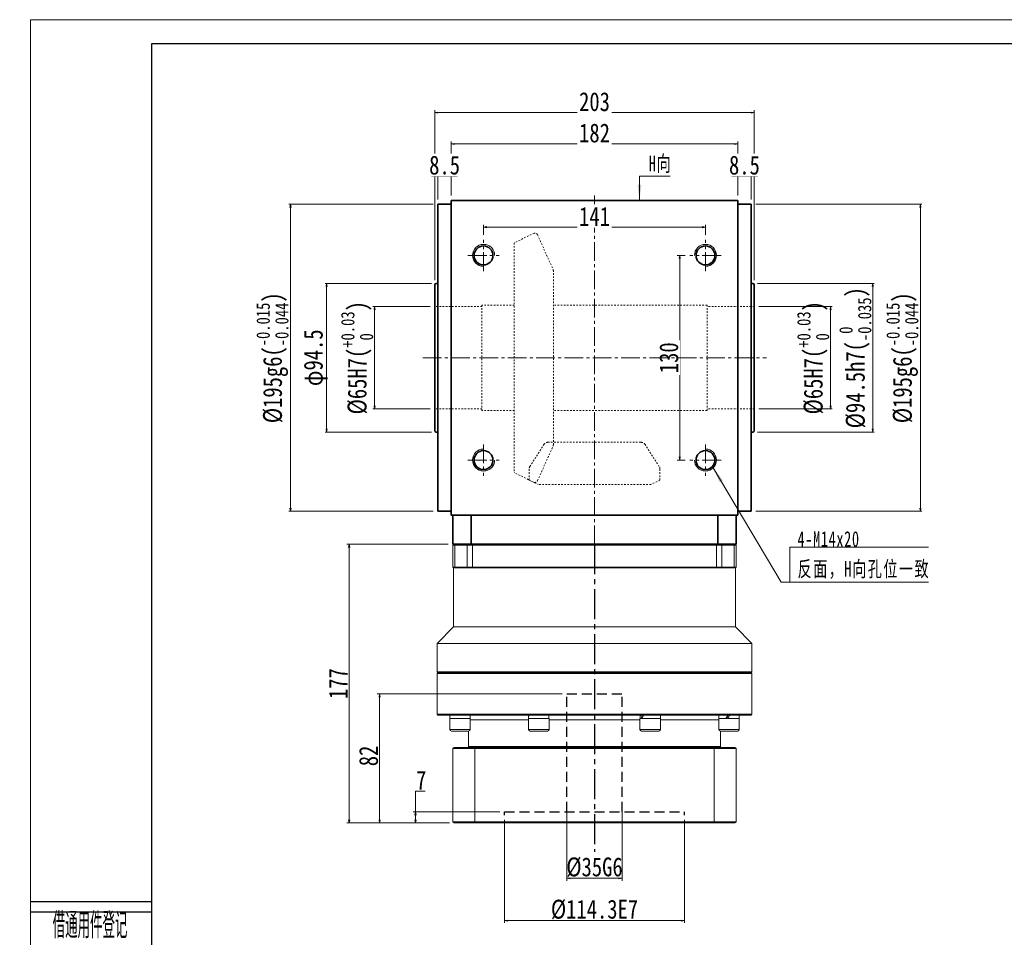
# Model space of a CAD drawing. Header units: millimetres. Extents: x 0 to 1302, y 19 to 930.
# Tile 2 of 7: x 0 to 625, y 348 to 930. Entities that reach past the tile are written whole.
import ezdxf
from ezdxf.enums import TextEntityAlignment as Align

# ---------------------------------------------------------------- set-up
doc = ezdxf.new("R2010")
doc.units = ezdxf.units.MM
for name, pattern in [('CENTER2', [28.575, 19.05, -3.175, 3.175, -3.175]), ('DASHED2', [9.525, 6.35, -3.175]), ('点画线', [18, 12, -2, 2, -2]), ('虚线', [2, 1, -1])]:
    doc.linetypes.add(name, pattern=pattern)
for name, color, linetype in [('2细线层', 4, 'Continuous'), ('3中心线层', 1, 'CENTER2'), ('4虚线层', 6, 'DASHED2'), ('6文字层', 3, 'Continuous')]:
    doc.layers.add(name, color=color, linetype=linetype)
for name, color, linetype, lineweight in [('中心线层', 1, '点画线', 18), ('图框_外框线', 7, 'Continuous', 18), ('尺寸线层', 3, 'Continuous', 18), ('粗实线层', 7, 'Continuous', 35), ('虚线层', 6, '虚线', 18)]:
    doc.layers.add(name, color=color, linetype=linetype, lineweight=lineweight)
doc.styles.add('PC_TEXTSTYLE', font='ISOCP.SHX', dxfattribs={"width": 0.707, "bigfont": 'GBCBIG.SHX'})
doc.styles.add('宋体', font='SimSun.ttf', dxfattribs={"width": 0.8})
doc.styles.add('标准', font='SimSun.ttf', dxfattribs={"width": 0.667})
doc.dimstyles.new('A水平标注$0', dxfattribs={"dimtxt": 3.5, "dimasz": 2, "dimexe": 1.5, "dimexo": 3, "dimgap": 1.1, "dimtad": 1, "dimtoh": 1, "dimdec": 4, "dimdsep": 46, "dimtxsty": '宋体', "dimblk": 'OPEN', "dimcen": 3, "dimclrd": 3, "dimclre": 3, "dimclrt": 6, "dimadec": 0, "dimazin": 0, "dimtm": 1e-09, "dimtfac": 1, "dimtdec": 4, "dimtix": 1, "dimtmove": 0, "dimatfit": 3, "dimldrblk": 'OPEN', "dimfxl": 0, "dimlwd": 13, "dimlwe": 13, "dimarcsym": 0})
doc.dimstyles.new('D直径标注φ25', dxfattribs={"dimtxt": 3.5, "dimasz": 2, "dimexe": 1, "dimexo": 3, "dimtad": 1, "dimtoh": 1, "dimdec": 1, "dimdsep": 46, "dimtxsty": '宋体', "dimblk": 'OPEN', "dimcen": 3, "dimclrd": 3, "dimclre": 3, "dimclrt": 130, "dimadec": 0, "dimazin": 0, "dimtm": 1e-09, "dimtfac": 1, "dimtdec": 1, "dimtmove": 0, "dimatfit": 0, "dimldrblk": 'OPEN', "dimfxl": 0, "dimlwd": 13, "dimlwe": 13, "dimarcsym": 0})

# ---------------------------------------------------------------- blocks, each defined once
blk = doc.blocks.new('_Open')
at = {"color": 0, "linetype": 'ByBlock', "lineweight": -2}
for p, q in [((-1, 0.17), (0, 0)), ((-1, -0.17), (0, 0)), ((0, 0), (-1, 0))]:
    blk.add_line(p, q, dxfattribs=at)
blk = doc.blocks.new('*D9')
at = {"layer": 'Defpoints', "color": 0, "transparency": 16777216}
for p in [(435.59, 798.69), (294.59, 790.72), (435.59, 790.72)]:
    blk.add_point(p, dxfattribs=at)
at = {"layer": '尺寸线层', "color": 3, "lineweight": 13, "transparency": 16777216}
for p, q in [((294.59, 793.72), (294.59, 800.19)), ((296.59, 798.69), (433.59, 798.69)), ((435.59, 793.72), (435.59, 800.19))]:
    blk.add_line(p, q, dxfattribs=at)
at = {"layer": '尺寸线层', "color": 3, "lineweight": 13, "transparency": 16777216, "xscale": 2, "yscale": 2, "zscale": 2, "rotation": 180}
blk.add_blockref('_Open', (294.59, 798.69), dxfattribs=at)
at = {"layer": '尺寸线层', "color": 3, "lineweight": 13, "transparency": 16777216, "xscale": 2, "yscale": 2, "zscale": 2}
blk.add_blockref('_Open', (435.59, 798.69), dxfattribs=at)
at = {"layer": '尺寸线层', "color": 6, "transparency": 16777216, "insert": (365.09, 805.52), "char_height": 12, "attachment_point": 5, "style": '宋体', "bg_fill": 3, "box_fill_scale": 1.1, "bg_fill_color": 257, "bg_fill_transparency": 0}
blk.add_mtext('141', dxfattribs=at)
blk = doc.blocks.new('*D10')
at = {"layer": 'Defpoints', "color": 0, "transparency": 16777216}
for p in [(425.59, 780.72), (419.21, 650.72), (425.59, 650.72)]:
    blk.add_point(p, dxfattribs=at)
at = {"layer": '尺寸线层', "color": 3, "lineweight": 13, "transparency": 16777216}
for p, q in [((422.59, 780.72), (417.71, 780.72)), ((419.21, 778.72), (419.21, 652.72)), ((422.59, 650.72), (417.71, 650.72))]:
    blk.add_line(p, q, dxfattribs=at)
at = {"layer": '尺寸线层', "color": 3, "lineweight": 13, "transparency": 16777216, "xscale": 2, "yscale": 2, "zscale": 2}
for p, rotation in [((419.21, 780.72), 90), ((419.21, 650.72), 270)]:
    blk.add_blockref('_Open', p, dxfattribs=dict(at, rotation=rotation))
at = {"layer": '尺寸线层', "color": 6, "transparency": 16777216, "insert": (412.35, 715.72), "char_height": 12, "attachment_point": 5, "rotation": 90, "style": '宋体', "bg_fill": 3, "box_fill_scale": 1.1, "bg_fill_color": 257, "bg_fill_transparency": 0}
blk.add_mtext('130', dxfattribs=at)
blk = doc.blocks.new('*D11')
at = {"layer": 'Defpoints', "color": 0, "transparency": 16777216}
for p in [(456.09, 851.57), (274.09, 815.72), (456.09, 815.72)]:
    blk.add_point(p, dxfattribs=at)
at = {"layer": '尺寸线层', "color": 3, "lineweight": 13, "transparency": 16777216}
for p, q in [((274.09, 818.72), (274.09, 853.07)), ((276.09, 851.57), (454.09, 851.57)), ((456.09, 818.72), (456.09, 853.07))]:
    blk.add_line(p, q, dxfattribs=at)
at = {"layer": '尺寸线层', "color": 3, "lineweight": 13, "transparency": 16777216, "xscale": 2, "yscale": 2, "zscale": 2, "rotation": 180}
blk.add_blockref('_Open', (274.09, 851.57), dxfattribs=at)
at = {"layer": '尺寸线层', "color": 3, "lineweight": 13, "transparency": 16777216, "xscale": 2, "yscale": 2, "zscale": 2}
blk.add_blockref('_Open', (456.09, 851.57), dxfattribs=at)
at = {"layer": '尺寸线层', "color": 6, "transparency": 16777216, "insert": (365.09, 858.44), "char_height": 12, "attachment_point": 5, "style": '宋体', "bg_fill": 3, "box_fill_scale": 1.1, "bg_fill_color": 257, "bg_fill_transparency": 0}
blk.add_mtext('182', dxfattribs=at)
blk = doc.blocks.new('*X5')
at = {"layer": '尺寸线层', "linetype": 'Continuous'}
blk.add_hatch(color=0, dxfattribs=at).paths.add_polyline_path([(-48.59, 72.53), (-42.47, 64.65), (-44.6, 63.39)], flags=0)
at = {"layer": '尺寸线层', "color": 0, "linetype": 'Continuous'}
blk.add_line((-48.59, 72.53), (-5.5, 0), dxfattribs=at)
at = {"layer": '尺寸线层', "color": 0}
for p, q in [((0, 22.09), (88.23, 22.09)), ((0, 0), (0, 22.09)), ((-5.5, 0), (0, 0)), ((0, 0), (88.23, 0))]:
    blk.add_line(p, q, dxfattribs=at)
at = {"layer": '尺寸线层', "color": 0, "insert": (4.95, 1.98), "char_height": 9.9, "width": 166.5507, "attachment_point": 7, "line_spacing_factor": 1.15057, "style": '标准'}
blk.add_mtext('\\T1.1;4-M14x20\\P反面，H向孔位一致', dxfattribs=at)
blk = doc.blocks.new('*X6')
at = {"layer": '尺寸线层', "linetype": 'Continuous'}
blk.add_hatch(color=0, dxfattribs=at).paths.add_polyline_path([(-1.02, -15.43), (-2.26, -5.53), (0.22, -5.53)], flags=0)
at = {"layer": '尺寸线层', "color": 0, "linetype": 'Continuous'}
blk.add_line((-1.02, -15.43), (-1.02, 0), dxfattribs=at)
at = {"layer": '尺寸线层', "color": 0}
for p, q in [((-1.02, 0), (0, 0)), ((0, 0), (18.44, 0)), ((0, 0), (0, 0))]:
    blk.add_line(p, q, dxfattribs=at)
at = {"layer": '尺寸线层', "color": 0, "insert": (4.95, 1.98), "char_height": 9.9, "width": 26.9887, "attachment_point": 7, "line_spacing_factor": 1.15057, "style": '标准'}
blk.add_mtext('\\T1.1;H向', dxfattribs=at)
blk = doc.blocks.new('*D17')
at = {"layer": 'Defpoints', "color": 0, "transparency": 16777216}
for p in [(466.59, 748.22), (466.59, 683.22), (515.09, 683.22)]:
    blk.add_point(p, dxfattribs=at)
at = {"layer": '尺寸线层', "color": 3, "lineweight": 13, "transparency": 16777216}
for p, q in [((469.59, 748.22), (516.09, 748.22)), ((515.09, 746.22), (515.09, 685.22)), ((469.59, 683.22), (516.09, 683.22))]:
    blk.add_line(p, q, dxfattribs=at)
at = {"layer": '尺寸线层', "color": 3, "lineweight": 13, "transparency": 16777216, "xscale": 2, "yscale": 2, "zscale": 2}
for p, rotation in [((515.09, 748.22), 90), ((515.09, 683.22), 270)]:
    blk.add_blockref('_Open', p, dxfattribs=dict(at, rotation=rotation))
at = {"layer": '尺寸线层', "color": 130, "transparency": 16777216, "insert": (503.99, 715.72), "char_height": 12, "attachment_point": 5, "rotation": 90, "style": '宋体'}
blk.add_mtext('{\\A1;\\A1;%%C65H7({\\H0.707107x;\\S+0.03^  0;})}', dxfattribs=at)
blk = doc.blocks.new('*D18')
at = {"layer": 'Defpoints', "color": 0, "transparency": 16777216}
for p in [(465.59, 762.97), (465.59, 668.47), (541.85, 668.47)]:
    blk.add_point(p, dxfattribs=at)
at = {"layer": '尺寸线层', "color": 3, "lineweight": 13, "transparency": 16777216}
for p, q in [((468.59, 762.97), (542.85, 762.97)), ((541.85, 760.97), (541.85, 670.47)), ((468.59, 668.47), (542.85, 668.47))]:
    blk.add_line(p, q, dxfattribs=at)
at = {"layer": '尺寸线层', "color": 3, "lineweight": 13, "transparency": 16777216, "xscale": 2, "yscale": 2, "zscale": 2}
for p, rotation in [((541.85, 762.97), 90), ((541.85, 668.47), 270)]:
    blk.add_blockref('_Open', p, dxfattribs=dict(at, rotation=rotation))
at = {"layer": '尺寸线层', "color": 130, "transparency": 16777216, "insert": (530.76, 715.72), "char_height": 12, "attachment_point": 5, "rotation": 90, "style": '宋体'}
blk.add_mtext('{\\A1;\\A1;%%C94.5h7({\\H0.707107x;\\S 0^ -0.035;})}', dxfattribs=at)
blk = doc.blocks.new('*D19')
at = {"layer": 'Defpoints', "color": 0, "transparency": 16777216}
for p in [(263.59, 748.22), (225.34, 683.22), (263.59, 683.22)]:
    blk.add_point(p, dxfattribs=at)
at = {"layer": '尺寸线层', "color": 3, "lineweight": 13, "transparency": 16777216}
for p, q in [((260.59, 748.22), (224.34, 748.22)), ((225.34, 746.22), (225.34, 685.22)), ((260.59, 683.22), (224.34, 683.22))]:
    blk.add_line(p, q, dxfattribs=at)
at = {"layer": '尺寸线层', "color": 3, "lineweight": 13, "transparency": 16777216, "xscale": 2, "yscale": 2, "zscale": 2}
for p, rotation in [((225.34, 748.22), 90), ((225.34, 683.22), 270)]:
    blk.add_blockref('_Open', p, dxfattribs=dict(at, rotation=rotation))
at = {"layer": '尺寸线层', "color": 130, "transparency": 16777216, "insert": (214.24, 715.72), "char_height": 12, "attachment_point": 5, "rotation": 90, "style": '宋体'}
blk.add_mtext('{\\A1;\\A1;%%C65H7({\\H0.707107x;\\S+0.03^  0;})}', dxfattribs=at)
blk = doc.blocks.new('*D20')
at = {"layer": 'Defpoints', "color": 0, "transparency": 16777216}
for p in [(264.59, 762.97), (194.91, 668.47), (264.59, 668.47)]:
    blk.add_point(p, dxfattribs=at)
at = {"layer": '尺寸线层', "color": 3, "lineweight": 13, "transparency": 16777216}
for p, q in [((261.59, 762.97), (193.91, 762.97)), ((194.91, 760.97), (194.91, 670.47)), ((261.59, 668.47), (193.91, 668.47))]:
    blk.add_line(p, q, dxfattribs=at)
at = {"layer": '尺寸线层', "color": 3, "lineweight": 13, "transparency": 16777216, "xscale": 2, "yscale": 2, "zscale": 2}
for p, rotation in [((194.91, 762.97), 90), ((194.91, 668.47), 270)]:
    blk.add_blockref('_Open', p, dxfattribs=dict(at, rotation=rotation))
at = {"layer": '尺寸线层', "color": 130, "transparency": 16777216, "insert": (188.02, 715.72), "char_height": 12, "attachment_point": 5, "rotation": 90, "style": '宋体'}
blk.add_mtext('φ94.5', dxfattribs=at)
blk = doc.blocks.new('*D21')
at = {"layer": 'Defpoints', "color": 0, "transparency": 16777216}
for p in [(265.59, 813.22), (171.95, 618.22), (265.59, 618.22)]:
    blk.add_point(p, dxfattribs=at)
at = {"layer": '尺寸线层', "color": 3, "lineweight": 13, "transparency": 16777216}
for p, q in [((262.59, 813.22), (170.95, 813.22)), ((171.95, 811.22), (171.95, 620.22)), ((262.59, 618.22), (170.95, 618.22))]:
    blk.add_line(p, q, dxfattribs=at)
at = {"layer": '尺寸线层', "color": 3, "lineweight": 13, "transparency": 16777216, "xscale": 2, "yscale": 2, "zscale": 2}
for p, rotation in [((171.95, 813.22), 90), ((171.95, 618.22), 270)]:
    blk.add_blockref('_Open', p, dxfattribs=dict(at, rotation=rotation))
at = {"layer": '尺寸线层', "color": 130, "transparency": 16777216, "insert": (160.48, 715.72), "char_height": 12, "attachment_point": 5, "rotation": 90, "style": '宋体'}
blk.add_mtext('{\\A1;\\A1;%%C195g6({\\H0.707107x;\\S-0.015^ -0.044;})}', dxfattribs=at)
blk = doc.blocks.new('*D22')
at = {"layer": 'Defpoints', "color": 0, "transparency": 16777216}
for p in [(464.59, 813.22), (464.59, 618.22), (572.12, 618.22)]:
    blk.add_point(p, dxfattribs=at)
at = {"layer": '尺寸线层', "color": 3, "lineweight": 13, "transparency": 16777216}
for p, q in [((467.59, 813.22), (573.12, 813.22)), ((572.12, 811.22), (572.12, 620.22)), ((467.59, 618.22), (573.12, 618.22))]:
    blk.add_line(p, q, dxfattribs=at)
at = {"layer": '尺寸线层', "color": 3, "lineweight": 13, "transparency": 16777216, "xscale": 2, "yscale": 2, "zscale": 2}
for p, rotation in [((572.12, 813.22), 90), ((572.12, 618.22), 270)]:
    blk.add_blockref('_Open', p, dxfattribs=dict(at, rotation=rotation))
at = {"layer": '尺寸线层', "color": 130, "transparency": 16777216, "insert": (560.65, 715.72), "char_height": 12, "attachment_point": 5, "rotation": 90, "style": '宋体'}
blk.add_mtext('{\\A1;\\A1;%%C195g6({\\H0.707107x;\\S-0.015^ -0.044;})}', dxfattribs=at)
blk = doc.blocks.new('*D23')
at = {"layer": 'Defpoints', "color": 0, "transparency": 16777216}
for p in [(263.59, 871.44), (263.59, 761.97), (466.59, 761.97)]:
    blk.add_point(p, dxfattribs=at)
at = {"layer": '尺寸线层', "color": 3, "lineweight": 13, "transparency": 16777216}
for p, q in [((263.59, 764.97), (263.59, 872.94)), ((464.59, 871.44), (265.59, 871.44)), ((466.59, 764.97), (466.59, 872.94))]:
    blk.add_line(p, q, dxfattribs=at)
at = {"layer": '尺寸线层', "color": 3, "lineweight": 13, "transparency": 16777216, "xscale": 2, "yscale": 2, "zscale": 2, "rotation": 180}
blk.add_blockref('_Open', (263.59, 871.44), dxfattribs=at)
at = {"layer": '尺寸线层', "color": 3, "lineweight": 13, "transparency": 16777216, "xscale": 2, "yscale": 2, "zscale": 2}
blk.add_blockref('_Open', (466.59, 871.44), dxfattribs=at)
at = {"layer": '尺寸线层', "color": 6, "transparency": 16777216, "insert": (365.09, 878.31), "char_height": 12, "attachment_point": 5, "style": '宋体', "bg_fill": 3, "box_fill_scale": 1.1, "bg_fill_color": 257, "bg_fill_transparency": 0}
blk.add_mtext('203', dxfattribs=at)
blk = doc.blocks.new('*D26')
at = {"layer": 'Defpoints', "color": 0, "transparency": 16777216}
for p in [(274.09, 815.72), (265.59, 813.22)]:
    blk.add_point(p, dxfattribs=at)
at = {"layer": '尺寸线层', "color": 3, "lineweight": 13, "transparency": 16777216}
for p, q in [((265.59, 816.22), (265.59, 832.65)), ((274.09, 818.72), (274.09, 832.65)), ((263.59, 831.15), (261.59, 831.15)), ((274.09, 831.15), (265.59, 831.15)), ((276.09, 831.15), (278.09, 831.15))]:
    blk.add_line(p, q, dxfattribs=at)
at = {"layer": '尺寸线层', "color": 3, "lineweight": 13, "transparency": 16777216, "xscale": 2, "yscale": 2, "zscale": 2}
blk.add_blockref('_Open', (265.59, 831.15), dxfattribs=at)
at = {"layer": '尺寸线层', "color": 3, "lineweight": 13, "transparency": 16777216, "xscale": 2, "yscale": 2, "zscale": 2, "rotation": 180}
blk.add_blockref('_Open', (274.09, 831.15), dxfattribs=at)
at = {"layer": '尺寸线层', "color": 6, "transparency": 16777216, "insert": (269.84, 838.02), "char_height": 12, "attachment_point": 5, "style": '宋体', "bg_fill": 3, "box_fill_scale": 1.1, "bg_fill_color": 257, "bg_fill_transparency": 0}
blk.add_mtext('8.5', dxfattribs=at)
at = {"layer": 'Defpoints', "color": 0, "transparency": 16777216}
blk.add_point((265.59, 831.15), dxfattribs=at)
blk = doc.blocks.new('*D27')
at = {"layer": 'Defpoints', "color": 0, "transparency": 16777216}
for p in [(456.09, 815.72), (464.59, 813.22)]:
    blk.add_point(p, dxfattribs=at)
at = {"layer": '尺寸线层', "color": 3, "lineweight": 13, "transparency": 16777216}
for p, q in [((456.09, 818.72), (456.09, 832.65)), ((464.59, 816.22), (464.59, 832.65)), ((454.09, 831.15), (452.09, 831.15)), ((456.09, 831.15), (464.59, 831.15)), ((466.59, 831.15), (468.59, 831.15))]:
    blk.add_line(p, q, dxfattribs=at)
at = {"layer": '尺寸线层', "color": 3, "lineweight": 13, "transparency": 16777216, "xscale": 2, "yscale": 2, "zscale": 2}
blk.add_blockref('_Open', (456.09, 831.15), dxfattribs=at)
at = {"layer": '尺寸线层', "color": 3, "lineweight": 13, "transparency": 16777216, "xscale": 2, "yscale": 2, "zscale": 2, "rotation": 180}
blk.add_blockref('_Open', (464.59, 831.15), dxfattribs=at)
at = {"layer": '尺寸线层', "color": 6, "transparency": 16777216, "insert": (460.34, 838.02), "char_height": 12, "attachment_point": 5, "style": '宋体', "bg_fill": 3, "box_fill_scale": 1.1, "bg_fill_color": 257, "bg_fill_transparency": 0}
blk.add_mtext('8.5', dxfattribs=at)
at = {"layer": 'Defpoints', "color": 0, "transparency": 16777216}
blk.add_point((464.59, 831.15), dxfattribs=at)
blk = doc.blocks.new('*D35')
at = {"layer": 'Defpoints', "color": 0, "transparency": 16777216}
for p in [(307.94, 427.22), (251.37, 420.22), (275.89, 420.22)]:
    blk.add_point(p, dxfattribs=at)
at = {"layer": '尺寸线层', "color": 3, "lineweight": 13, "transparency": 16777216}
for p, q in [((251.37, 427.22), (251.37, 440.36)), ((251.37, 440.36), (257.57, 440.36)), ((304.94, 427.22), (249.87, 427.22)), ((272.89, 420.22), (249.87, 420.22)), ((251.37, 422.22), (251.37, 425.22))]:
    blk.add_line(p, q, dxfattribs=at)
at = {"layer": '尺寸线层', "color": 3, "lineweight": 13, "transparency": 16777216, "xscale": 2, "yscale": 2, "zscale": 2}
for p, rotation in [((251.37, 427.22), 90), ((251.37, 420.22), 270)]:
    blk.add_blockref('_Open', p, dxfattribs=dict(at, rotation=rotation))
at = {"layer": '尺寸线层', "color": 6, "transparency": 16777216, "insert": (254.97, 447.36), "char_height": 12, "attachment_point": 5, "style": '宋体'}
blk.add_mtext('7', dxfattribs=at)
blk = doc.blocks.new('*D36')
at = {"layer": 'Defpoints', "color": 0, "transparency": 16777216}
for p in [(347.59, 502.22), (228.57, 420.22), (275.89, 420.22)]:
    blk.add_point(p, dxfattribs=at)
at = {"layer": '尺寸线层', "color": 3, "lineweight": 13, "transparency": 16777216}
for p, q in [((344.59, 502.22), (227.07, 502.22)), ((228.57, 500.22), (228.57, 422.22)), ((272.89, 420.22), (227.07, 420.22))]:
    blk.add_line(p, q, dxfattribs=at)
at = {"layer": '尺寸线层', "color": 3, "lineweight": 13, "transparency": 16777216, "xscale": 2, "yscale": 2, "zscale": 2}
for p, rotation in [((228.57, 502.22), 90), ((228.57, 420.22), 270)]:
    blk.add_blockref('_Open', p, dxfattribs=dict(at, rotation=rotation))
at = {"layer": '尺寸线层', "color": 6, "transparency": 16777216, "insert": (221.57, 462.79), "char_height": 12, "attachment_point": 5, "rotation": 90, "style": '宋体'}
blk.add_mtext('82', dxfattribs=at)
blk = doc.blocks.new('*D37')
at = {"layer": 'Defpoints', "color": 0, "transparency": 16777216}
for p in [(307.94, 425.22), (422.24, 425.22), (422.24, 358.18)]:
    blk.add_point(p, dxfattribs=at)
at = {"layer": '尺寸线层', "color": 3, "lineweight": 13, "transparency": 16777216}
for p, q in [((307.94, 422.22), (307.94, 356.68)), ((422.24, 422.22), (422.24, 356.68)), ((309.94, 358.18), (420.24, 358.18))]:
    blk.add_line(p, q, dxfattribs=at)
at = {"layer": '尺寸线层', "color": 3, "lineweight": 13, "transparency": 16777216, "xscale": 2, "yscale": 2, "zscale": 2, "rotation": 180}
blk.add_blockref('_Open', (307.94, 358.18), dxfattribs=at)
at = {"layer": '尺寸线层', "color": 3, "lineweight": 13, "transparency": 16777216, "xscale": 2, "yscale": 2, "zscale": 2}
blk.add_blockref('_Open', (422.24, 358.18), dxfattribs=at)
at = {"layer": '尺寸线层', "color": 6, "transparency": 16777216, "insert": (365.09, 365.18), "char_height": 12, "attachment_point": 5, "style": '宋体'}
blk.add_mtext('{%%c114.3}{}{E7}', dxfattribs=at)
blk = doc.blocks.new('*D38')
at = {"layer": 'Defpoints', "color": 0, "transparency": 16777216}
for p in [(347.59, 430.22), (382.59, 430.22), (382.59, 385.04)]:
    blk.add_point(p, dxfattribs=at)
at = {"layer": '尺寸线层', "color": 3, "lineweight": 13, "transparency": 16777216}
for p, q in [((347.59, 427.22), (347.59, 383.54)), ((382.59, 427.22), (382.59, 383.54)), ((349.59, 385.04), (380.59, 385.04))]:
    blk.add_line(p, q, dxfattribs=at)
at = {"layer": '尺寸线层', "color": 3, "lineweight": 13, "transparency": 16777216, "xscale": 2, "yscale": 2, "zscale": 2, "rotation": 180}
blk.add_blockref('_Open', (347.59, 385.04), dxfattribs=at)
at = {"layer": '尺寸线层', "color": 3, "lineweight": 13, "transparency": 16777216, "xscale": 2, "yscale": 2, "zscale": 2}
blk.add_blockref('_Open', (382.59, 385.04), dxfattribs=at)
at = {"layer": '尺寸线层', "color": 6, "transparency": 16777216, "insert": (365.09, 392.04), "char_height": 12, "attachment_point": 5, "style": '宋体'}
blk.add_mtext('{%%c35}{}{G6}', dxfattribs=at)
blk = doc.blocks.new('*D39')
at = {"layer": 'Defpoints', "color": 0, "transparency": 16777216}
for p in [(275.09, 597.22), (209.23, 420.22), (275.89, 420.22)]:
    blk.add_point(p, dxfattribs=at)
at = {"layer": '尺寸线层', "color": 3, "lineweight": 13, "transparency": 16777216}
for p, q in [((272.09, 597.22), (207.73, 597.22)), ((209.23, 595.22), (209.23, 422.22)), ((272.89, 420.22), (207.73, 420.22))]:
    blk.add_line(p, q, dxfattribs=at)
at = {"layer": '尺寸线层', "color": 3, "lineweight": 13, "transparency": 16777216, "xscale": 2, "yscale": 2, "zscale": 2}
for p, rotation in [((209.23, 597.22), 90), ((209.23, 420.22), 270)]:
    blk.add_blockref('_Open', p, dxfattribs=dict(at, rotation=rotation))
at = {"layer": '尺寸线层', "color": 6, "transparency": 16777216, "insert": (202.23, 508.72), "char_height": 12, "attachment_point": 5, "rotation": 90, "style": '宋体'}
blk.add_mtext('177', dxfattribs=at)

msp = doc.modelspace()

# ---------------------------------------------------------------- linework, layer by layer
at = {"color": 7, "linetype": 'Continuous', "lineweight": 15}
for p, q in [((275.09367, 596.71973), (275.59367, 597.21974)), ((275.09367, 596.71973), (276.39802, 596.71973)), ((275.09367, 596.71973), (275.09367, 582.71974)), ((276.76758, 597.21974), (275.59367, 597.21974)), ((276.39802, 596.71973), (276.76758, 597.21974)), ((276.39802, 596.71973), (284.26619, 596.71973)), ((276.39802, 582.71974), (276.39802, 596.71973)), ((284.60297, 597.21974), (276.76758, 597.21974)), ((284.26619, 596.71973), (284.60297, 597.21974)), ((284.26619, 596.71973), (287.634, 596.71973)), ((284.26619, 596.71973), (284.26619, 582.71974)), ((287.634, 597.21974), (284.60297, 597.21974)), ((287.634, 596.71973), (287.634, 597.21974)), ((442.55334, 597.21974), (287.634, 597.21974)), ((287.634, 596.71973), (442.55334, 596.71973)), ((287.634, 582.71974), (287.634, 596.71973)), ((445.58437, 597.21974), (442.55334, 597.21974)), ((442.55334, 596.71973), (442.55334, 597.21974)), ((442.55334, 596.71973), (445.92115, 596.71973)), ((442.55334, 596.71973), (442.55334, 582.71974)), ((445.92115, 596.71973), (445.58437, 597.21974)), ((453.41976, 597.21974), (445.58437, 597.21974)), ((445.92115, 582.71974), (445.92115, 596.71973)), ((445.92115, 596.71973), (453.78933, 596.71973)), ((453.78933, 596.71973), (453.41976, 597.21974)), ((454.59367, 597.21974), (453.41976, 597.21974)), ((453.78933, 596.71973), (453.78933, 582.71974)), ((453.78933, 596.71973), (455.09367, 596.71973)), ((454.59367, 597.21974), (455.09367, 596.71973)), ((455.09367, 582.71974), (455.09367, 596.71973)), ((276.39802, 582.71974), (275.09367, 582.71974)), ((275.59367, 582.21974), (275.09367, 582.71974)), ((275.59367, 544.71973), (275.59367, 582.21974)), ((275.59367, 582.21974), (276.76758, 582.21974)), ((284.26619, 582.71974), (276.39802, 582.71974)), ((276.76758, 582.21974), (276.39802, 582.71974)), ((276.76758, 582.21974), (284.60297, 582.21974)), ((287.634, 582.71974), (284.26619, 582.71974)), ((284.60297, 582.21974), (284.26619, 582.71974)), ((284.60297, 582.21974), (287.634, 582.21974)), ((442.55334, 582.71974), (287.634, 582.71974)), ((287.634, 582.21974), (287.634, 582.71974)), ((287.634, 582.21974), (365.09367, 582.21974)), ((365.09367, 582.21974), (442.55334, 582.21974)), ((445.92115, 582.71974), (442.55334, 582.71974)), ((442.55334, 582.21974), (442.55334, 582.71974)), ((442.55334, 582.21974), (445.58437, 582.21974)), ((445.58437, 582.21974), (445.92115, 582.71974)), ((445.58437, 582.21974), (453.41976, 582.21974)), ((453.78933, 582.71974), (445.92115, 582.71974)), ((453.41976, 582.21974), (453.78933, 582.71974)), ((453.41976, 582.21974), (454.59367, 582.21974)), ((455.09367, 582.71974), (453.78933, 582.71974)), ((455.09367, 582.71974), (454.59367, 582.21974)), ((454.59367, 582.21974), (454.59367, 544.71973)), ((265.09367, 534.21974), (275.59367, 544.71973)), ((454.59367, 544.71973), (275.59367, 544.71973)), ((454.59367, 544.71973), (465.09368, 534.21974)), ((265.09367, 516.21974), (265.09367, 534.21974)), ((465.09368, 534.21974), (265.09367, 534.21974)), ((465.09368, 534.21974), (465.09368, 516.21974)), ((265.59367, 515.71974), (265.09367, 516.21974)), ((365.09367, 516.21974), (265.09367, 516.21974)), ((265.09367, 515.21973), (265.59367, 515.71974)), ((265.09367, 489.21973), (265.09367, 515.21973)), ((265.09367, 515.21973), (365.09367, 515.21973)), ((365.09367, 515.71974), (265.59367, 515.71974)), ((465.09368, 516.21974), (365.09367, 516.21974)), ((464.59367, 515.71974), (365.09367, 515.71974)), ((365.09367, 515.21973), (465.09368, 515.21973)), ((465.09368, 516.21974), (464.59367, 515.71974)), ((464.59367, 515.71974), (465.09368, 515.21973)), ((465.09368, 515.21973), (465.09368, 489.21973)), ((265.59367, 488.71973), (265.09367, 489.21973)), ((465.09368, 489.21973), (265.09367, 489.21973)), ((265.59367, 488.71973), (464.59367, 488.71973)), ((273.19482, 486.61973), (273.19482, 488.71973)), ((286.07482, 488.71973), (286.07482, 486.61973)), ((323.25545, 486.61973), (323.25545, 487.99355)), ((336.13545, 488.71973), (336.13545, 486.61973)), ((394.05189, 486.61973), (394.05189, 488.71973)), ((406.93189, 488.71973), (406.93189, 486.61973)), ((444.11253, 486.61973), (444.11253, 488.71973)), ((456.99253, 488.71973), (456.99253, 486.61973)), ((465.09368, 489.21973), (464.59367, 488.71973)), ((273.13482, 479.61974), (273.13482, 486.61973)), ((281.31714, 486.61973), (273.13482, 486.61973)), ((286.13482, 486.61973), (281.31714, 486.61973)), ((286.13482, 486.61973), (286.13482, 479.61974)), ((323.19545, 479.61974), (323.19545, 486.61973)), ((335.32462, 486.61973), (323.19545, 486.61973)), ((336.19545, 486.61973), (335.32462, 486.61973)), ((336.19545, 486.61973), (336.19545, 479.61974)), ((393.99189, 479.61974), (393.99189, 486.61973)), ((406.99189, 486.61973), (393.99189, 486.61973)), ((406.99189, 486.61973), (406.99189, 479.61974)), ((444.05253, 479.61974), (444.05253, 486.61973)), ((457.05253, 486.61973), (444.05253, 486.61973)), ((457.05253, 486.61973), (457.05253, 479.61974)), ((274.13482, 478.61973), (281.05832, 478.61973)), ((281.05832, 478.61973), (285.13481, 478.61973)), ((285.09367, 468.71974), (285.09367, 478.61973)), ((324.19546, 478.61973), (334.45859, 478.61973)), ((334.45859, 478.61973), (335.19545, 478.61973)), ((394.99189, 478.61973), (405.99189, 478.61973)), ((445.05253, 478.61973), (456.05253, 478.61973)), ((445.09367, 478.61973), (445.09367, 468.71974)), ((275.09367, 467.41974), (275.89367, 468.21974)), ((275.09367, 467.41974), (288.99998, 467.41974)), ((275.09367, 421.01974), (275.09367, 467.41974)), ((289.2791, 468.21974), (275.89367, 468.21974)), ((285.59367, 468.21974), (285.09367, 468.71974)), ((445.09367, 468.71974), (285.09367, 468.71974)), ((288.99998, 467.41974), (289.2791, 468.21974)), ((288.99998, 467.41974), (288.99998, 421.01974)), ((288.99998, 467.41974), (441.18736, 467.41974)), ((440.90825, 468.21974), (289.2791, 468.21974)), ((441.18736, 467.41974), (440.90825, 468.21974)), ((454.29367, 468.21974), (440.90825, 468.21974)), ((441.18736, 421.01974), (441.18736, 467.41974)), ((441.18736, 467.41974), (455.09367, 467.41974)), ((445.09367, 468.71974), (444.59367, 468.21974)), ((454.29367, 468.21974), (455.09367, 467.41974)), ((455.09367, 467.41974), (455.09367, 421.01974)), ((288.99998, 421.01974), (275.09367, 421.01974)), ((275.09367, 421.01974), (275.89367, 420.21973)), ((275.89367, 420.21973), (289.2791, 420.21973)), ((441.18736, 421.01974), (288.99998, 421.01974)), ((289.2791, 420.21973), (288.99998, 421.01974)), ((289.2791, 420.21973), (440.90825, 420.21973)), ((440.90825, 420.21973), (441.18736, 421.01974)), ((440.90825, 420.21973), (454.29367, 420.21973)), ((455.09367, 421.01974), (441.18736, 421.01974)), ((454.29367, 420.21973), (455.09367, 421.01974))]:
    msp.add_line(p, q, dxfattribs=at)
at = {"color": 8, "linetype": 'Continuous', "lineweight": 15}
for p, q in [((286.13482, 485.71973), (323.19545, 485.71973)), ((336.19545, 485.71973), (393.99189, 485.71973)), ((406.99189, 485.71973), (444.05253, 485.71973)), ((281.31714, 479.61974), (273.13482, 479.61974)), ((286.13482, 479.61974), (281.31714, 479.61974)), ((335.32462, 479.61974), (323.19545, 479.61974)), ((336.19545, 479.61974), (335.32462, 479.61974)), ((406.99189, 479.61974), (393.99189, 479.61974)), ((457.05253, 479.61974), (444.05253, 479.61974))]:
    msp.add_line(p, q, dxfattribs=at)
at = {"color": 7, "linetype": 'Continuous', "lineweight": 15}
for centre, start, end in [((274.13482, 479.61974), 180, 270), ((285.13482, 479.61974), 270, 0), ((324.19545, 479.61974), 180, 270), ((335.19545, 479.61974), 270, 0), ((394.99189, 479.61974), 180, 270), ((405.99189, 479.61974), 270, 0), ((445.05253, 479.61974), 180, 270), ((456.05253, 479.61974), 270, 0)]:
    msp.add_arc(centre, 1, start, end, dxfattribs=at)
at = {"color": 7, "linetype": 'Continuous', "lineweight": 15, "extrusion": (0, 0, -1)}
for centre, major_axis, ratio, start_param, end_param in [((329.69545, 486.61974), (-1.17441, 11.13439), 0.568689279, 4.895776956, 4.961696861), ((400.49189, 488.71974), (4.75706, 10.99516), 0.394806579, 4.353811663, 4.543208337), ((400.49189, 486.61974), (4.75706, 10.99516), 0.394806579, 4.543208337, 4.732605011), ((450.55253, 488.71974), (6.41233, 11.14913), 0.053483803, 4.492241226, 4.6816379), ((450.55253, 488.71974), (4.32136, 7.51355), 0.053483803, 4.398507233, 4.6816379), ((450.55253, 486.61974), (6.41233, 11.14913), 0.053483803, 4.6816379, 4.871034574)]:
    msp.add_ellipse(centre, major_axis=major_axis, ratio=ratio, start_param=start_param, end_param=end_param, dxfattribs=at)
at = {"layer": '2细线层'}
for p, q in [((6.46602, 370.28909), (83.54378, 370.28909)), ((6.46602, 363.70452), (83.54378, 363.70452))]:
    msp.add_line(p, q, dxfattribs=at)
at = {"layer": '3中心线层'}
msp.add_line((365.09367, 597.21974), (365.09367, 401.90445), dxfattribs=at)
at = {"layer": '4虚线层'}
for p, q in [((347.59367, 502.21839), (382.59367, 502.21839)), ((347.59367, 427.21839), (347.59367, 502.21839)), ((382.59367, 427.21839), (382.59367, 502.21839)), ((307.94367, 427.21839), (422.24367, 427.21839)), ((307.94367, 425.21839), (307.94367, 427.21839)), ((422.24367, 425.21839), (422.24367, 427.21839))]:
    msp.add_line(p, q, dxfattribs=at)
at = {"layer": '中心线层'}
for p, q in [((365.09367, 597.21974), (365.09367, 818.71974)), ((294.59367, 770.71974), (294.59367, 790.71974)), ((435.59367, 770.71974), (435.59367, 790.71974)), ((284.59367, 780.71974), (304.59367, 780.71974)), ((445.59367, 780.71974), (425.59367, 780.71974)), ((294.59367, 660.71974), (294.59367, 640.71974)), ((435.59367, 660.71974), (435.59367, 640.71974)), ((284.59367, 650.71974), (304.59367, 650.71974)), ((445.59367, 650.71974), (425.59367, 650.71974))]:
    msp.add_line(p, q, dxfattribs=at)
at = {"layer": '图框_外框线', "color": 3}
msp.add_lwpolyline([(6.83199, 19.1333), (1295.59018, 19.1333), (1295.59018, 930.46945), (6.83199, 930.46945)], close=True, dxfattribs=at)
at = {"layer": '图框_外框线', "color": 3, "lineweight": 25}
msp.add_lwpolyline([(83.54378, 34.47566), (1280.24782, 34.47566), (1280.24782, 915.12709), (83.54378, 915.12709)], close=True, dxfattribs=at)
at = {"layer": '粗实线层'}
for p, q in [((274.09367, 815.71974), (456.09367, 815.71974)), ((274.09367, 615.71974), (274.09367, 815.71974)), ((456.09367, 815.71974), (456.09367, 615.71974)), ((265.59367, 618.21974), (265.59367, 813.21974)), ((274.09367, 813.21974), (265.59367, 813.21974)), ((456.09367, 813.21974), (464.59367, 813.21974)), ((464.59367, 813.21974), (464.59367, 618.21974)), ((265.59367, 762.96974), (264.59367, 762.96974)), ((464.59367, 762.96974), (465.59367, 762.96974)), ((265.59367, 668.46974), (264.59367, 668.46974)), ((464.59367, 668.46974), (465.59367, 668.46974)), ((265.59367, 618.21974), (274.09367, 618.21974)), ((274.09367, 618.21974), (265.59367, 618.21974)), ((274.09367, 615.71974), (456.09367, 615.71974)), ((275.09367, 615.71974), (275.09367, 597.21974)), ((286.80413, 597.21974), (286.80413, 615.71974)), ((443.38322, 597.21974), (443.38322, 615.71974)), ((455.09367, 597.21974), (455.09367, 615.71974)), ((456.09367, 618.21974), (464.59367, 618.21974)), ((275.09367, 597.21974), (455.09367, 597.21974))]:
    msp.add_line(p, q, dxfattribs=at)
for centre in [(294.59367, 780.71974), (435.59367, 780.71974), (294.59367, 650.71974), (435.59367, 650.71974)]:
    msp.add_circle(centre, 6, dxfattribs=at)
at = {"layer": '粗实线层', "lineweight": 18}
for centre, start, end in [((294.59367, 780.71974), 0, 270), ((435.59367, 780.71974), 270, 180), ((294.59367, 650.71974), 90, 0), ((435.59367, 650.71974), 180, 90)]:
    msp.add_arc(centre, 7, start, end, dxfattribs=at)
at = {"layer": '粗实线层'}
for centre, start, end in [((264.59367, 761.96974), 90.00000041, 180), ((465.59367, 761.96974), 0, 89.99999959), ((264.59367, 669.46974), 180, 269.99999971), ((465.59367, 669.46974), 270.00000029, 0)]:
    msp.add_arc(centre, 1, start, end, dxfattribs=at)
at = {"layer": '虚线层'}
for p, q in [((326.71583, 794.96974), (314.09367, 788.65821)), ((327.05829, 794.96974), (326.71583, 794.96974)), ((314.09367, 788.65821), (314.09367, 642.78126)), ((328.88182, 793.79117), (338.7572, 771.86864)), ((338.93367, 660.39227), (338.93367, 771.0472)), ((293.59367, 748.21974), (263.59367, 748.21974)), ((293.59367, 682.21974), (293.59367, 749.21974)), ((314.09367, 749.21974), (293.59367, 749.21974)), ((436.59367, 682.21974), (436.59367, 749.21974)), ((466.59367, 748.21974), (436.59367, 748.21974)), ((293.59367, 683.21974), (263.59367, 683.21974)), ((314.09367, 682.21974), (293.59367, 682.21974)), ((466.59367, 683.21974), (436.59367, 683.21974)), ((324.00695, 646.54714), (332.89282, 660.62132)), ((328.88182, 637.6483), (338.7572, 659.57083)), ((335.42954, 662.01974), (394.7578, 662.01974)), ((406.18039, 646.54714), (397.29452, 660.62132)), ((323.54367, 644.94556), (323.54367, 638.06286)), ((406.64367, 644.94556), (406.64367, 638.06286)), ((326.71583, 636.46974), (314.09367, 642.78126)), ((323.54367, 638.06286), (329.22953, 635.21974)), ((327.05829, 636.46974), (326.71583, 636.46974)), ((400.95782, 635.21974), (329.22953, 635.21974)), ((406.64367, 638.06286), (400.95782, 635.21974))]:
    msp.add_line(p, q, dxfattribs=at)
for centre, radius, start, end in [((327.05829, 792.96974), 2, 24.25, 90), ((336.93367, 771.0472), 2, 0, 24.25), ((335.42954, 659.01974), 3, 90, 147.73333333), ((336.93367, 660.39227), 2, 335.75, 0), ((394.7578, 659.01974), 3, 32.26666667, 90), ((326.54367, 644.94556), 3, 147.73333333, 180), ((403.64367, 644.94556), 3, 0, 32.26666667), ((327.05829, 638.46974), 2, 270, 335.75)]:
    msp.add_arc(centre, radius, start, end, dxfattribs=at)

# ---------------------------------------------------------------- block references
at = {"layer": '尺寸线层'}
msp.add_blockref('*X5', (489.13288, 573.2399), dxfattribs=at)

# ---------------------------------------------------------------- texts
at = {"layer": '6文字层', "color": 3, "style": 'PC_TEXTSTYLE', "width": 0.667}
msp.add_text('借通用件登记', height=16.461443, dxfattribs=at).set_placement((44.58693, 355.9103), align=Align.MIDDLE)

# ---------------------------------------------------------------- dimensions: what is measured, and where the dimension line sits
at = {"layer": '尺寸线层'}
for base, p1, p2, text, picture, middle in [((171.95327, 618.21974), (265.59367, 813.21974), (265.59367, 618.21974), '{\\A1;\\A1;%%C195g6({\\H0.707107x;\\S-0.015^ -0.044;})}', '*D21', (160.47872, 715.71974)), ((572.12065, 618.21974), (464.59367, 813.21974), (464.59367, 618.21974), '{\\A1;\\A1;%%C195g6({\\H0.707107x;\\S-0.015^ -0.044;})}', '*D22', (560.6461, 715.71974)), ((541.85226, 668.46974), (465.59367, 762.96974), (465.59367, 668.46974), '{\\A1;\\A1;%%C94.5h7({\\H0.707107x;\\S 0^ -0.035;})}', '*D18', (530.75625, 715.71974))]:
    dim = msp.add_linear_dim(base=base, p1=p1, p2=p2, angle=270, text=text, dimstyle='D直径标注φ25', override={"dimtxt": 12, "dimpost": 'φ<>', "dimtfill": 0}, dxfattribs=at)
    dim.commit()
    dim.dimension.update_dxf_attribs({"geometry": picture, "text_midpoint": middle})
for base, p1, p2, picture, middle in [((225.34045, 683.21974), (263.59367, 748.21974), (263.59367, 683.21974), '*D19', (225.34045, 715.71974)), ((515.0887, 683.21974), (466.59367, 748.21974), (466.59367, 683.21974), '*D17', (515.0887, 715.71974))]:
    dim = msp.add_linear_dim(base=base, p1=p1, p2=p2, angle=270, text='{\\A1;\\A1;%%C65H7({\\H0.707107x;\\S+0.03^  0;})}', dimstyle='D直径标注φ25', override={"dimtxt": 12, "dimpost": 'φ<>', "dimtfill": 0}, dxfattribs=at)
    dim.commit()
    dim.dimension.update_dxf_attribs({"geometry": picture, "text_midpoint": middle, "dimtype": 160})
for base, p1, p2, angle, dimstyle, override, picture, middle in [((194.91065, 668.46974), (264.59367, 762.96974), (264.59367, 668.46974), 270, 'D直径标注φ25', {"dimtxt": 12, "dimpost": 'φ<>', "dimtfill": 0}, '*D20', (188.01749, 715.71974)), ((209.22727, 420.21973), (275.09367, 597.21974), (275.89367, 420.21973), 90, 'A水平标注$0', {"dimtxt": 12, "dimgap": 1, "dimdec": 1, "dimpost": '<>', "dimtvp": 0.1, "dimtfill": 0}, '*D39', (202.22727, 508.71973))]:
    dim = msp.add_linear_dim(base=base, p1=p1, p2=p2, angle=angle, dimstyle=dimstyle, override=override, dxfattribs=at)
    dim.commit()
    dim.dimension.update_dxf_attribs({"geometry": picture, "text_midpoint": middle})
for base, p1, override, picture, middle in [((228.56564, 420.21973), (347.59367, 502.21839), {"dimtxt": 12, "dimgap": 1, "dimdec": 1, "dimpost": '<>', "dimblk": 'Open', "dimtvp": 0.1, "dimtfill": 0, "dimtfillclr": 256}, '*D36', (228.56564, 462.79047)), ((251.37001, 420.21973), (307.94367, 427.21839), {"dimtxt": 12, "dimgap": 1, "dimtad": 1, "dimdec": 1, "dimlfac": 1, "dimpost": '<>', "dimblk": 'Open', "dimse1": 0, "dimse2": 0, "dimsd1": 0, "dimsd2": 0, "dimtofl": 1, "dimtvp": 0.1, "dimtfill": 0, "dimtfillclr": 256}, '*D35', (254.97113, 440.35779))]:
    dim = msp.add_linear_dim(base=base, p1=p1, p2=(275.89367, 420.21973), angle=90, dimstyle='A水平标注$0', override=override, dxfattribs=at)
    dim.commit()
    dim.dimension.update_dxf_attribs({"geometry": picture, "text_midpoint": middle, "dimtype": 160})
for base, p1, p2, text, picture, middle in [((382.59367, 385.0438), (347.59367, 430.21839), (382.59367, 430.21839), '{%%c<>}{}{G6}', '*D38', (365.09367, 385.0438)), ((422.24367, 358.1785), (307.94367, 425.21839), (422.24367, 425.21839), '{%%c<>}{}{E7}', '*D37', (365.09367, 358.1785))]:
    dim = msp.add_linear_dim(base=base, p1=p1, p2=p2, text=text, dimstyle='A水平标注$0', override={"dimtxt": 12, "dimgap": 1, "dimtfill": 0}, dxfattribs=at)
    dim.commit()
    dim.dimension.update_dxf_attribs({"geometry": picture, "text_midpoint": middle, "dimtype": 160})

# ---------------------------------------------------------------- next in the draw order: dimensions: what is measured, and where the dimension line sits
dim = msp.add_linear_dim(base=(435.59367, 798.69252), p1=(294.59367, 790.71974), p2=(435.59367, 790.71974), dimstyle='A水平标注$0', override={"dimtxt": 12, "dimgap": 1, "dimblk": 'Open', "dimtfill": 1, "dimtfillclr": 256}, dxfattribs=at)
dim.commit()
dim.dimension.update_dxf_attribs({"geometry": '*D9', "text_midpoint": (365.09367, 805.52492)})
dim = msp.add_linear_dim(base=(419.21317, 650.71974), p1=(425.59367, 780.71974), p2=(425.59367, 650.71974), angle=270, dimstyle='A水平标注$0', override={"dimtxt": 12, "dimgap": 1, "dimblk": 'Open', "dimtfill": 1, "dimtfillclr": 256}, dxfattribs=at)
dim.commit()
dim.dimension.update_dxf_attribs({"geometry": '*D10', "text_midpoint": (412.34725, 715.71974)})

# ---------------------------------------------------------------- next in the draw order: linework, layer by layer
at = {"layer": '中心线层'}
msp.add_line((255.92926, 715.71974), (474.25808, 715.71974), dxfattribs=at)
at = {"layer": '虚线层'}
for p, q in [((436.59367, 749.21974), (338.93367, 749.21974)), ((436.59367, 682.21974), (338.93367, 682.21974))]:
    msp.add_line(p, q, dxfattribs=at)

# ---------------------------------------------------------------- next in the draw order: dimensions: what is measured, and where the dimension line sits
at = {"layer": '尺寸线层'}
dim = msp.add_linear_dim(base=(456.09367, 851.57271), p1=(274.09367, 815.71974), p2=(456.09367, 815.71974), dimstyle='A水平标注$0', override={"dimtxt": 12, "dimgap": 1, "dimblk": 'Open', "dimtfill": 1, "dimtfillclr": 256}, dxfattribs=at)
dim.commit()
dim.dimension.update_dxf_attribs({"geometry": '*D11', "text_midpoint": (365.09367, 858.43863)})

# ---------------------------------------------------------------- next in the draw order: block references
msp.add_blockref('*X6', (394.66481, 831.15363), dxfattribs=at)

# ---------------------------------------------------------------- next in the draw order: dimensions: what is measured, and where the dimension line sits
dim = msp.add_linear_dim(base=(263.59367, 871.44218), p1=(466.59367, 761.96974), p2=(263.59367, 761.96974), dimstyle='A水平标注$0', override={"dimtxt": 12, "dimgap": 1, "dimblk": 'Open', "dimtfill": 1, "dimtfillclr": 256}, dxfattribs=at)
dim.commit()
dim.dimension.update_dxf_attribs({"geometry": '*D23', "text_midpoint": (365.09367, 878.3081)})

# ---------------------------------------------------------------- next in the draw order: linework, layer by layer
at = {"layer": '粗实线层'}
for p, q in [((263.59367, 669.46974), (263.59367, 761.96974)), ((466.59367, 669.46974), (466.59367, 761.96974))]:
    msp.add_line(p, q, dxfattribs=at)

# ---------------------------------------------------------------- next in the draw order: dimensions: what is measured, and where the dimension line sits
at = {"layer": '尺寸线层'}
for base, p1, p2, picture, middle in [((265.59367, 831.15363), (274.09367, 815.71974), (265.59367, 813.21974), '*D26', (269.84367, 838.01955)), ((464.59367, 831.15363), (456.09367, 815.71974), (464.59367, 813.21974), '*D27', (460.34367, 838.01955))]:
    dim = msp.add_linear_dim(base=base, p1=p1, p2=p2, dimstyle='A水平标注$0', override={"dimtxt": 12, "dimgap": 1, "dimblk": 'Open', "dimtfill": 1, "dimtfillclr": 256}, dxfattribs=at)
    dim.commit()
    dim.dimension.update_dxf_attribs({"geometry": picture, "text_midpoint": middle})

doc.saveas('drawing.dxf')
